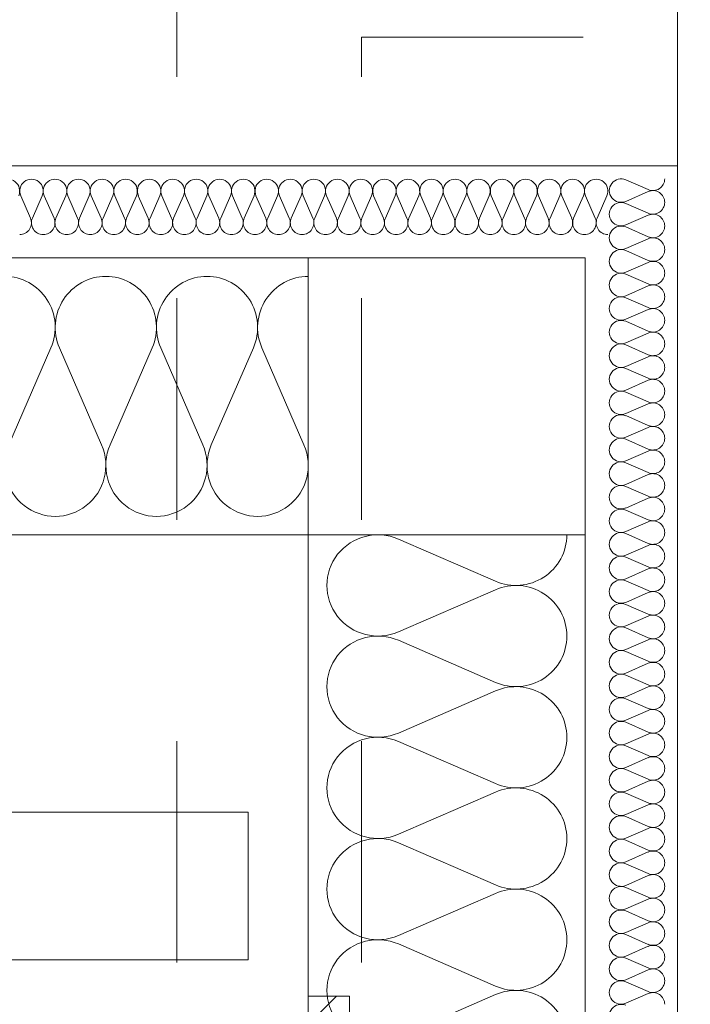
# Model space of a CAD drawing. Header units: millimetres. Extents: x 204754 to 499005, y -178579 to -103222.
# Tile 110 of 178: x 265314 to 265677, y -124542 to -124009. Entities that reach past the tile are written whole.
import ezdxf

# ---------------------------------------------------------------- set-up
doc = ezdxf.new("R2010")
doc.units = ezdxf.units.MM
doc.header["$MEASUREMENT"] = 0
doc.linetypes.add('Przerywana', pattern=[240, 120, -120])
doc.layers.get('0').update_dxf_attribs({"color": 252, "lineweight": 5})
for name, color, linetype, lineweight in [('Nowe_320-W Umeblowanie_Nr_pióra__103', 252, 'Continuous', 5), ('Nowe_320-W Umeblowanie_Nr_pióra__181', 252, 'Continuous', 5), ('Nowe_820-G Rysunki Obrazki_Nr_pióra__1', 252, 'Continuous', 5), ('Nowe_820-G Rysunki Obrazki_Nr_pióra__161', 252, 'Continuous', 5), ('Nowe_820-G Rysunki Obrazki_Nr_pióra__27', 252, 'Continuous', 5), ('Nowe_Nowe_220(1)-A Ściany zewnętrzne_Nr_pióra__103', 252, 'Continuous', 5)]:
    doc.layers.add(name, color=color, linetype=linetype, lineweight=lineweight)

# ---------------------------------------------------------------- blocks, each defined once
blk = doc.blocks.new('podkład 20251118')
at = {"layer": 'Nowe_320-W Umeblowanie_Nr_pióra__103', "color": 252, "linetype": 'Continuous', "lineweight": 5}
for p, q in [((265308.28, -124238.95), (265331.08, -124186.42)), ((265335.69, -124186.42), (265358.49, -124238.95)), ((265363.09, -124238.95), (265385.89, -124186.42)), ((265390.5, -124186.42), (265413.3, -124238.95)), ((265417.9, -124238.95), (265440.7, -124186.42)), ((265445.31, -124186.42), (265468.11, -124238.95)), ((265519.24, -124289.99), (265571.76, -124312.81)), ((265571.76, -124317.42), (265519.24, -124340.24)), ((265519.24, -124344.84), (265571.76, -124367.66)), ((265571.76, -124372.27), (265519.24, -124395.09)), ((265519.24, -124399.7), (265571.76, -124422.51)), ((265571.76, -124427.12), (265519.24, -124449.94)), ((265519.24, -124454.55), (265571.76, -124477.37)), ((265571.76, -124481.97), (265519.24, -124504.79)), ((265519.24, -124509.4), (265571.76, -124532.22)), ((265571.76, -124536.83), (265519.24, -124559.64))]:
    blk.add_line(p, q, dxfattribs=at)
at = {"layer": 'Nowe_320-W Umeblowanie_Nr_pióra__103', "color": 252, "linetype": 'Continuous', "lineweight": 5, "extrusion": (0, 0, -1)}
for centre, major_axis, ratio, start_param, end_param in [((265305.98, -124175.33), (0, 27.65), 0.991225, 0, 1.98359), ((265360.79, -124175.33), (0, 27.65), 0.991225, 4.299596, 6.283185), ((265360.79, -124175.33), (0, 27.65), 0.991225, 0, 1.98359), ((265415.6, -124175.33), (0, 27.65), 0.991225, 4.299596, 6.283185), ((265415.6, -124175.33), (0, 27.65), 0.991225, 0, 1.98359), ((265470.41, -124175.33), (0, 27.65), 0.991225, 4.299596, 6.283185), ((265333.38, -124250.04), (0, 27.65), 0.991225, 1.158002, 5.125182), ((265388.2, -124250.04), (0, 27.65), 0.991225, 1.158002, 5.125182), ((265443.01, -124250.04), (0, 27.65), 0.991225, 1.158002, 5.125182), ((265508.15, -124315.11), (-27.65, 0), 0.991967, 4.299595, 8.266775), ((265582.86, -124287.69), (-27.65, 0), 0.991967, 3.141593, 5.125182), ((265582.86, -124342.54), (-27.65, 0), 0.991967, 1.158003, 3.141593), ((265508.15, -124369.97), (-27.65, 0), 0.991967, 4.299595, 8.266775), ((265582.86, -124342.54), (-27.65, 0), 0.991967, 3.141593, 5.125182), ((265582.86, -124397.39), (-27.65, 0), 0.991967, 1.158003, 3.141593), ((265508.15, -124424.82), (27.65, 0), 0.991967, 1.158002, 5.125182), ((265582.86, -124397.39), (-27.65, 0), 0.991967, 3.141593, 5.125182), ((265582.86, -124452.24), (-27.65, 0), 0.991967, 1.158003, 3.141593), ((265508.15, -124479.67), (-27.65, 0), 0.991967, 4.299595, 8.266775), ((265582.86, -124452.24), (-27.65, 0), 0.991967, 3.141593, 5.125182), ((265582.86, -124507.1), (-27.65, 0), 0.991967, 1.158003, 3.141593), ((265508.15, -124534.52), (-27.65, 0), 0.991967, 4.299595, 8.266775), ((265582.86, -124507.1), (-27.65, 0), 0.991967, 3.141593, 5.125182), ((265582.86, -124561.95), (-27.65, 0), 0.991967, 1.158003, 3.141593)]:
    blk.add_ellipse(centre, major_axis=major_axis, ratio=ratio, start_param=start_param, end_param=end_param, dxfattribs=at)
at = {"layer": 'Nowe_320-W Umeblowanie_Nr_pióra__181', "color": 252, "linetype": 'Continuous', "lineweight": 5}
for p, q in [((265642.44, -124095.33), (265654.56, -124100.65)), ((265642.44, -124095.33), (265654.56, -124100.65)), ((265642.44, -124095.33), (265654.56, -124100.65)), ((265654.56, -124101.72), (265642.44, -124107.04)), ((265654.56, -124101.72), (265642.44, -124107.04)), ((265654.56, -124101.72), (265642.44, -124107.04)), ((265319.97, -124116.09), (265314.67, -124103.97)), ((265326.34, -124103.97), (265321.04, -124116.09)), ((265332.72, -124116.09), (265327.42, -124103.97)), ((265339.09, -124103.97), (265333.79, -124116.09)), ((265345.46, -124116.09), (265340.16, -124103.97)), ((265351.83, -124103.97), (265346.53, -124116.09)), ((265358.21, -124116.09), (265352.9, -124103.97)), ((265364.58, -124103.97), (265359.28, -124116.09)), ((265370.95, -124116.09), (265365.65, -124103.97)), ((265377.32, -124103.97), (265372.02, -124116.09)), ((265383.7, -124116.09), (265378.39, -124103.97)), ((265390.07, -124103.97), (265384.77, -124116.09)), ((265396.44, -124116.09), (265391.14, -124103.97)), ((265402.81, -124103.97), (265397.51, -124116.09)), ((265409.18, -124116.09), (265403.88, -124103.97)), ((265415.56, -124103.97), (265410.25, -124116.09)), ((265421.93, -124116.09), (265416.63, -124103.97)), ((265428.3, -124103.97), (265423, -124116.09)), ((265434.67, -124116.09), (265429.37, -124103.97)), ((265441.05, -124103.97), (265435.74, -124116.09)), ((265447.42, -124116.09), (265442.12, -124103.97)), ((265453.79, -124103.97), (265448.49, -124116.09)), ((265460.16, -124116.09), (265454.86, -124103.97)), ((265466.53, -124103.97), (265461.23, -124116.09)), ((265472.91, -124116.09), (265467.61, -124103.97)), ((265479.28, -124103.97), (265473.98, -124116.09)), ((265485.65, -124116.09), (265480.35, -124103.97)), ((265492.02, -124103.97), (265486.72, -124116.09)), ((265498.4, -124116.09), (265493.09, -124103.97)), ((265504.77, -124103.97), (265499.47, -124116.09)), ((265511.14, -124116.09), (265505.84, -124103.97)), ((265517.51, -124103.97), (265512.21, -124116.09)), ((265523.89, -124116.09), (265518.58, -124103.97)), ((265530.26, -124103.97), (265524.96, -124116.09)), ((265536.63, -124116.09), (265531.33, -124103.97)), ((265543, -124103.97), (265537.7, -124116.09)), ((265549.37, -124116.09), (265544.07, -124103.97)), ((265555.75, -124103.97), (265550.45, -124116.09)), ((265562.12, -124116.09), (265556.82, -124103.97)), ((265568.49, -124103.97), (265563.19, -124116.09)), ((265574.86, -124116.09), (265569.56, -124103.97)), ((265581.24, -124103.97), (265575.93, -124116.09)), ((265587.61, -124116.09), (265582.31, -124103.97)), ((265593.98, -124103.97), (265588.68, -124116.09)), ((265600.35, -124116.09), (265595.05, -124103.97)), ((265606.73, -124103.97), (265601.42, -124116.09)), ((265613.1, -124116.09), (265607.8, -124103.97)), ((265619.47, -124103.97), (265614.17, -124116.09)), ((265625.84, -124116.09), (265620.54, -124103.97)), ((265632.21, -124103.97), (265626.91, -124116.09)), ((265642.44, -124108.11), (265654.56, -124113.43)), ((265642.44, -124108.11), (265654.56, -124113.43)), ((265642.44, -124108.11), (265654.56, -124113.43)), ((265654.56, -124114.5), (265642.44, -124119.82)), ((265654.56, -124114.5), (265642.44, -124119.82)), ((265654.56, -124114.5), (265642.44, -124119.82)), ((265642.44, -124120.89), (265654.56, -124126.21)), ((265642.44, -124120.89), (265654.56, -124126.21)), ((265642.44, -124120.89), (265654.56, -124126.21)), ((265654.56, -124127.28), (265642.44, -124132.6)), ((265654.56, -124127.28), (265642.44, -124132.6)), ((265654.56, -124127.28), (265642.44, -124132.6)), ((265642.44, -124133.67), (265654.56, -124138.99)), ((265642.44, -124133.67), (265654.56, -124138.99)), ((265642.44, -124133.67), (265654.56, -124138.99)), ((265654.56, -124140.06), (265642.44, -124145.38)), ((265654.56, -124140.06), (265642.44, -124145.38)), ((265654.56, -124140.06), (265642.44, -124145.38)), ((265642.44, -124146.45), (265654.56, -124151.77)), ((265642.44, -124146.45), (265654.56, -124151.77)), ((265642.44, -124146.45), (265654.56, -124151.77)), ((265654.56, -124152.84), (265642.44, -124158.15)), ((265654.56, -124152.84), (265642.44, -124158.15)), ((265654.56, -124152.84), (265642.44, -124158.15)), ((265642.44, -124159.23), (265654.56, -124164.54)), ((265642.44, -124159.23), (265654.56, -124164.54)), ((265642.44, -124159.23), (265654.56, -124164.54)), ((265654.56, -124165.62), (265642.44, -124170.93)), ((265654.56, -124165.62), (265642.44, -124170.93)), ((265654.56, -124165.62), (265642.44, -124170.93)), ((265642.44, -124172.01), (265654.56, -124177.32)), ((265642.44, -124172.01), (265654.56, -124177.32)), ((265642.44, -124172.01), (265654.56, -124177.32)), ((265654.56, -124178.4), (265642.44, -124183.71)), ((265654.56, -124178.4), (265642.44, -124183.71)), ((265654.56, -124178.4), (265642.44, -124183.71)), ((265642.44, -124184.79), (265654.56, -124190.1)), ((265642.44, -124184.79), (265654.56, -124190.1)), ((265642.44, -124184.79), (265654.56, -124190.1)), ((265654.56, -124191.18), (265642.44, -124196.49)), ((265654.56, -124191.18), (265642.44, -124196.49)), ((265654.56, -124191.18), (265642.44, -124196.49)), ((265642.44, -124197.57), (265654.56, -124202.88)), ((265642.44, -124197.57), (265654.56, -124202.88)), ((265642.44, -124197.57), (265654.56, -124202.88)), ((265654.56, -124203.96), (265642.44, -124209.27)), ((265654.56, -124203.96), (265642.44, -124209.27)), ((265654.56, -124203.96), (265642.44, -124209.27)), ((265642.44, -124210.35), (265654.56, -124215.66)), ((265642.44, -124210.35), (265654.56, -124215.66)), ((265642.44, -124210.35), (265654.56, -124215.66)), ((265654.56, -124216.74), (265642.44, -124222.05)), ((265654.56, -124216.74), (265642.44, -124222.05)), ((265654.56, -124216.74), (265642.44, -124222.05)), ((265642.44, -124223.13), (265654.56, -124228.44)), ((265642.44, -124223.13), (265654.56, -124228.44)), ((265642.44, -124223.13), (265654.56, -124228.44)), ((265654.56, -124229.52), (265642.44, -124234.83)), ((265654.56, -124229.52), (265642.44, -124234.83)), ((265654.56, -124229.52), (265642.44, -124234.83)), ((265642.44, -124235.91), (265654.56, -124241.22)), ((265642.44, -124235.91), (265654.56, -124241.22)), ((265642.44, -124235.91), (265654.56, -124241.22)), ((265654.56, -124242.3), (265642.44, -124247.61)), ((265654.56, -124242.3), (265642.44, -124247.61)), ((265654.56, -124242.3), (265642.44, -124247.61)), ((265642.44, -124248.69), (265654.56, -124254)), ((265642.44, -124248.69), (265654.56, -124254)), ((265642.44, -124248.69), (265654.56, -124254)), ((265654.56, -124255.08), (265642.44, -124260.39)), ((265654.56, -124255.08), (265642.44, -124260.39)), ((265654.56, -124255.08), (265642.44, -124260.39)), ((265642.44, -124261.47), (265654.56, -124266.78)), ((265642.44, -124261.47), (265654.56, -124266.78)), ((265642.44, -124261.47), (265654.56, -124266.78)), ((265654.56, -124267.86), (265642.44, -124273.17)), ((265654.56, -124267.86), (265642.44, -124273.17)), ((265654.56, -124267.86), (265642.44, -124273.17)), ((265642.44, -124274.25), (265654.56, -124279.56)), ((265642.44, -124274.25), (265654.56, -124279.56)), ((265642.44, -124274.25), (265654.56, -124279.56)), ((265654.56, -124280.64), (265642.44, -124285.95)), ((265654.56, -124280.64), (265642.44, -124285.95)), ((265654.56, -124280.64), (265642.44, -124285.95)), ((265642.44, -124287.03), (265654.56, -124292.34)), ((265642.44, -124287.03), (265654.56, -124292.34)), ((265642.44, -124287.03), (265654.56, -124292.34)), ((265654.56, -124293.42), (265642.44, -124298.73)), ((265654.56, -124293.42), (265642.44, -124298.73)), ((265654.56, -124293.42), (265642.44, -124298.73)), ((265642.44, -124299.81), (265654.56, -124305.12)), ((265642.44, -124299.81), (265654.56, -124305.12)), ((265642.44, -124299.81), (265654.56, -124305.12)), ((265654.56, -124306.2), (265642.44, -124311.51)), ((265654.56, -124306.2), (265642.44, -124311.51)), ((265654.56, -124306.2), (265642.44, -124311.51)), ((265642.44, -124312.59), (265654.56, -124317.9)), ((265642.44, -124312.59), (265654.56, -124317.9)), ((265642.44, -124312.59), (265654.56, -124317.9)), ((265654.56, -124318.98), (265642.44, -124324.29)), ((265654.56, -124318.98), (265642.44, -124324.29)), ((265654.56, -124318.98), (265642.44, -124324.29)), ((265642.44, -124325.37), (265654.56, -124330.68)), ((265642.44, -124325.37), (265654.56, -124330.68)), ((265642.44, -124325.37), (265654.56, -124330.68)), ((265654.56, -124331.75), (265642.44, -124337.07)), ((265654.56, -124331.75), (265642.44, -124337.07)), ((265654.56, -124331.75), (265642.44, -124337.07)), ((265642.44, -124338.14), (265654.56, -124343.46)), ((265642.44, -124338.14), (265654.56, -124343.46)), ((265642.44, -124338.14), (265654.56, -124343.46)), ((265654.56, -124344.53), (265642.44, -124349.85)), ((265654.56, -124344.53), (265642.44, -124349.85)), ((265654.56, -124344.53), (265642.44, -124349.85)), ((265642.44, -124350.92), (265654.56, -124356.24)), ((265642.44, -124350.92), (265654.56, -124356.24)), ((265642.44, -124350.92), (265654.56, -124356.24)), ((265654.56, -124357.31), (265642.44, -124362.63)), ((265654.56, -124357.31), (265642.44, -124362.63)), ((265654.56, -124357.31), (265642.44, -124362.63)), ((265642.44, -124363.7), (265654.56, -124369.02)), ((265642.44, -124363.7), (265654.56, -124369.02)), ((265642.44, -124363.7), (265654.56, -124369.02)), ((265654.56, -124370.09), (265642.44, -124375.41)), ((265654.56, -124370.09), (265642.44, -124375.41)), ((265654.56, -124370.09), (265642.44, -124375.41)), ((265642.44, -124376.48), (265654.56, -124381.8)), ((265642.44, -124376.48), (265654.56, -124381.8)), ((265642.44, -124376.48), (265654.56, -124381.8)), ((265654.56, -124382.87), (265642.44, -124388.19)), ((265654.56, -124382.87), (265642.44, -124388.19)), ((265654.56, -124382.87), (265642.44, -124388.19)), ((265642.44, -124389.26), (265654.56, -124394.58)), ((265642.44, -124389.26), (265654.56, -124394.58)), ((265642.44, -124389.26), (265654.56, -124394.58)), ((265654.56, -124395.65), (265642.44, -124400.97)), ((265654.56, -124395.65), (265642.44, -124400.97)), ((265654.56, -124395.65), (265642.44, -124400.97)), ((265642.44, -124402.04), (265654.56, -124407.36)), ((265642.44, -124402.04), (265654.56, -124407.36)), ((265642.44, -124402.04), (265654.56, -124407.36)), ((265654.56, -124408.43), (265642.44, -124413.75)), ((265654.56, -124408.43), (265642.44, -124413.75)), ((265654.56, -124408.43), (265642.44, -124413.75)), ((265642.44, -124414.82), (265654.56, -124420.14)), ((265642.44, -124414.82), (265654.56, -124420.14)), ((265642.44, -124414.82), (265654.56, -124420.14)), ((265654.56, -124421.21), (265642.44, -124426.53)), ((265654.56, -124421.21), (265642.44, -124426.53)), ((265654.56, -124421.21), (265642.44, -124426.53)), ((265642.44, -124427.6), (265654.56, -124432.92)), ((265642.44, -124427.6), (265654.56, -124432.92)), ((265642.44, -124427.6), (265654.56, -124432.92)), ((265654.56, -124433.99), (265642.44, -124439.31)), ((265654.56, -124433.99), (265642.44, -124439.31)), ((265654.56, -124433.99), (265642.44, -124439.31)), ((265642.44, -124440.38), (265654.56, -124445.7)), ((265642.44, -124440.38), (265654.56, -124445.7)), ((265642.44, -124440.38), (265654.56, -124445.7)), ((265654.56, -124446.77), (265642.44, -124452.09)), ((265654.56, -124446.77), (265642.44, -124452.09)), ((265654.56, -124446.77), (265642.44, -124452.09)), ((265642.44, -124453.16), (265654.56, -124458.48)), ((265642.44, -124453.16), (265654.56, -124458.48)), ((265642.44, -124453.16), (265654.56, -124458.48)), ((265654.56, -124459.55), (265642.44, -124464.87)), ((265654.56, -124459.55), (265642.44, -124464.87)), ((265654.56, -124459.55), (265642.44, -124464.87)), ((265642.44, -124465.94), (265654.56, -124471.26)), ((265642.44, -124465.94), (265654.56, -124471.26)), ((265642.44, -124465.94), (265654.56, -124471.26)), ((265654.56, -124472.33), (265642.44, -124477.65)), ((265654.56, -124472.33), (265642.44, -124477.65)), ((265654.56, -124472.33), (265642.44, -124477.65)), ((265642.44, -124478.72), (265654.56, -124484.04)), ((265642.44, -124478.72), (265654.56, -124484.04)), ((265642.44, -124478.72), (265654.56, -124484.04)), ((265654.56, -124485.11), (265642.44, -124490.43)), ((265654.56, -124485.11), (265642.44, -124490.43)), ((265654.56, -124485.11), (265642.44, -124490.43)), ((265642.44, -124491.5), (265654.56, -124496.82)), ((265642.44, -124491.5), (265654.56, -124496.82)), ((265642.44, -124491.5), (265654.56, -124496.82)), ((265654.56, -124497.89), (265642.44, -124503.21)), ((265654.56, -124497.89), (265642.44, -124503.21)), ((265654.56, -124497.89), (265642.44, -124503.21)), ((265642.44, -124504.28), (265654.56, -124509.6)), ((265642.44, -124504.28), (265654.56, -124509.6)), ((265642.44, -124504.28), (265654.56, -124509.6)), ((265654.56, -124510.67), (265642.44, -124515.99)), ((265654.56, -124510.67), (265642.44, -124515.99)), ((265654.56, -124510.67), (265642.44, -124515.99)), ((265642.44, -124517.06), (265654.56, -124522.38)), ((265642.44, -124517.06), (265654.56, -124522.38)), ((265642.44, -124517.06), (265654.56, -124522.38)), ((265654.56, -124523.45), (265642.44, -124528.77)), ((265654.56, -124523.45), (265642.44, -124528.77)), ((265654.56, -124523.45), (265642.44, -124528.77)), ((265642.44, -124529.84), (265654.56, -124535.16)), ((265642.44, -124529.84), (265654.56, -124535.16)), ((265642.44, -124529.84), (265654.56, -124535.16)), ((265654.56, -124536.23), (265642.44, -124541.55)), ((265654.56, -124536.23), (265642.44, -124541.55)), ((265654.56, -124536.23), (265642.44, -124541.55))]:
    blk.add_line(p, q, dxfattribs=at)
at = {"layer": 'Nowe_320-W Umeblowanie_Nr_pióra__181', "color": 252, "linetype": 'Continuous', "lineweight": 5, "extrusion": (0, 0, -1)}
for centre, major_axis, ratio, start_param, end_param in [((265307.76, -124101.41), (0, 6.38), 0.998738, 4.299595, 8.266775), ((265320.51, -124101.41), (0, 6.38), 0.998738, 4.299595, 8.266775), ((265333.25, -124101.41), (0, 6.38), 0.998738, 4.299595, 8.266775), ((265346, -124101.41), (0, 6.38), 0.998738, 4.299595, 8.266775), ((265358.74, -124101.41), (0, 6.38), 0.998738, 4.299595, 8.266775), ((265371.49, -124101.41), (0, 6.38), 0.998738, 4.299595, 8.266775), ((265384.23, -124101.41), (0, 6.38), 0.998738, 4.299595, 8.266775), ((265396.98, -124101.41), (0, 6.38), 0.998738, 4.299595, 8.266775), ((265409.72, -124101.41), (0, 6.38), 0.998738, 4.299595, 8.266775), ((265422.46, -124101.41), (0, 6.38), 0.998738, 4.299595, 8.266775), ((265435.21, -124101.41), (0, 6.38), 0.998738, 4.299595, 8.266775), ((265447.95, -124101.41), (0, 6.38), 0.998738, 4.299595, 8.266775), ((265460.7, -124101.41), (0, 6.38), 0.998738, 4.299595, 8.266775), ((265473.44, -124101.41), (0, 6.38), 0.998738, 4.299595, 8.266775), ((265486.19, -124101.41), (0, 6.38), 0.998738, 4.299595, 8.266775), ((265498.93, -124101.41), (0, 6.38), 0.998738, 4.299595, 8.266775), ((265511.68, -124101.41), (0, 6.38), 0.998738, 4.299595, 8.266775), ((265524.42, -124101.41), (0, 6.38), 0.998738, 4.299595, 8.266775), ((265537.17, -124101.41), (0, 6.38), 0.998738, 4.299595, 8.266775), ((265549.91, -124101.41), (0, 6.38), 0.998738, 4.299595, 8.266775), ((265562.65, -124101.41), (0, 6.38), 0.998738, 4.299595, 8.266775), ((265575.4, -124101.41), (0, 6.38), 0.998738, 4.299595, 8.266775), ((265588.14, -124101.41), (0, 6.38), 0.998738, 4.299595, 8.266775), ((265600.89, -124101.41), (0, 6.38), 0.998738, 4.299595, 8.266775), ((265613.63, -124101.41), (0, 6.38), 0.998738, 4.299595, 8.266775), ((265626.38, -124101.41), (0, 6.38), 0.998738, 4.299595, 8.266775), ((265639.88, -124101.18), (6.39, 0), 0.99851, 1.158002, 5.125182), ((265639.88, -124101.18), (6.39, 0), 0.99851, 1.158002, 5.125182), ((265639.88, -124101.18), (6.39, 0), 0.99851, 1.158002, 5.125182), ((265657.12, -124094.79), (-6.39, 0), 0.99851, 3.141593, 5.125182), ((265657.12, -124094.79), (-6.39, 0), 0.99851, 3.141593, 5.125182), ((265657.12, -124094.79), (-6.39, 0), 0.99851, 3.141593, 5.125182), ((265657.12, -124107.57), (-6.39, 0), 0.99851, 1.158003, 3.141593), ((265657.12, -124107.57), (-6.39, 0), 0.99851, 1.158003, 3.141593), ((265657.12, -124107.57), (-6.39, 0), 0.99851, 1.158003, 3.141593), ((265639.88, -124113.96), (6.39, 0), 0.99851, 1.158002, 5.125182), ((265639.88, -124113.96), (6.39, 0), 0.99851, 1.158002, 5.125182), ((265639.88, -124113.96), (6.39, 0), 0.99851, 1.158002, 5.125182), ((265657.12, -124107.57), (-6.39, 0), 0.99851, 3.141593, 5.125182), ((265657.12, -124107.57), (-6.39, 0), 0.99851, 3.141593, 5.125182), ((265657.12, -124107.57), (-6.39, 0), 0.99851, 3.141593, 5.125182), ((265657.12, -124120.35), (-6.39, 0), 0.99851, 1.158003, 3.141593), ((265657.12, -124120.35), (-6.39, 0), 0.99851, 1.158003, 3.141593), ((265657.12, -124120.35), (-6.39, 0), 0.99851, 1.158003, 3.141593), ((265314.14, -124118.65), (0, 6.38), 0.998738, 1.158003, 3.141593), ((265326.88, -124118.65), (0, 6.38), 0.998738, 3.141593, 5.125182), ((265326.88, -124118.65), (0, 6.38), 0.998738, 1.158003, 3.141593), ((265339.62, -124118.65), (0, 6.38), 0.998738, 3.141593, 5.125182), ((265339.62, -124118.65), (0, 6.38), 0.998738, 1.158003, 3.141593), ((265352.37, -124118.65), (0, 6.38), 0.998738, 3.141593, 5.125182), ((265352.37, -124118.65), (0, 6.38), 0.998738, 1.158003, 3.141593), ((265365.11, -124118.65), (0, 6.38), 0.998738, 3.141593, 5.125182), ((265365.11, -124118.65), (0, 6.38), 0.998738, 1.158003, 3.141593), ((265377.86, -124118.65), (0, 6.38), 0.998738, 3.141593, 5.125182), ((265377.86, -124118.65), (0, 6.38), 0.998738, 1.158003, 3.141593), ((265390.6, -124118.65), (0, 6.38), 0.998738, 3.141593, 5.125182), ((265390.6, -124118.65), (0, 6.38), 0.998738, 1.158003, 3.141593), ((265403.35, -124118.65), (0, 6.38), 0.998738, 3.141593, 5.125182), ((265403.35, -124118.65), (0, 6.38), 0.998738, 1.158003, 3.141593), ((265416.09, -124118.65), (0, 6.38), 0.998738, 3.141593, 5.125182), ((265416.09, -124118.65), (0, 6.38), 0.998738, 1.158003, 3.141593), ((265428.84, -124118.65), (0, 6.38), 0.998738, 3.141593, 5.125182), ((265428.84, -124118.65), (0, 6.38), 0.998738, 1.158003, 3.141593), ((265441.58, -124118.65), (0, 6.38), 0.998738, 3.141593, 5.125182), ((265441.58, -124118.65), (0, 6.38), 0.998738, 1.158003, 3.141593), ((265454.33, -124118.65), (0, 6.38), 0.998738, 3.141593, 5.125182), ((265454.33, -124118.65), (0, 6.38), 0.998738, 1.158003, 3.141593), ((265467.07, -124118.65), (0, 6.38), 0.998738, 3.141593, 5.125182), ((265467.07, -124118.65), (0, 6.38), 0.998738, 1.158003, 3.141593), ((265479.81, -124118.65), (0, 6.38), 0.998738, 3.141593, 5.125182), ((265479.81, -124118.65), (0, 6.38), 0.998738, 1.158003, 3.141593), ((265492.56, -124118.65), (0, 6.38), 0.998738, 3.141593, 5.125182), ((265492.56, -124118.65), (0, 6.38), 0.998738, 1.158003, 3.141593), ((265505.3, -124118.65), (0, 6.38), 0.998738, 3.141593, 5.125182), ((265505.3, -124118.65), (0, 6.38), 0.998738, 1.158003, 3.141593), ((265518.05, -124118.65), (0, 6.38), 0.998738, 3.141593, 5.125182), ((265518.05, -124118.65), (0, 6.38), 0.998738, 1.158003, 3.141593), ((265530.79, -124118.65), (0, 6.38), 0.998738, 3.141593, 5.125182), ((265530.79, -124118.65), (0, 6.38), 0.998738, 1.158003, 3.141593), ((265543.54, -124118.65), (0, 6.38), 0.998738, 3.141593, 5.125182), ((265543.54, -124118.65), (0, 6.38), 0.998738, 1.158003, 3.141593), ((265556.28, -124118.65), (0, 6.38), 0.998738, 3.141593, 5.125182), ((265556.28, -124118.65), (0, 6.38), 0.998738, 1.158003, 3.141593), ((265569.03, -124118.65), (0, 6.38), 0.998738, 3.141593, 5.125182), ((265569.03, -124118.65), (0, 6.38), 0.998738, 1.158003, 3.141593), ((265581.77, -124118.65), (0, 6.38), 0.998738, 3.141593, 5.125182), ((265581.77, -124118.65), (0, 6.38), 0.998738, 1.158003, 3.141593), ((265594.52, -124118.65), (0, 6.38), 0.998738, 3.141593, 5.125182), ((265594.52, -124118.65), (0, 6.38), 0.998738, 1.158003, 3.141593), ((265607.26, -124118.65), (0, 6.38), 0.998738, 3.141593, 5.125182), ((265607.26, -124118.65), (0, 6.38), 0.998738, 1.158003, 3.141593), ((265620.01, -124118.65), (0, 6.38), 0.998738, 3.141593, 5.125182), ((265620.01, -124118.65), (0, 6.38), 0.998738, 1.158003, 3.141593), ((265632.75, -124118.65), (0, 6.38), 0.998738, 3.141593, 5.125182), ((265639.88, -124126.74), (6.39, 0), 0.99851, 1.158002, 5.125182), ((265639.88, -124126.74), (6.39, 0), 0.99851, 1.158002, 5.125182), ((265639.88, -124126.74), (6.39, 0), 0.99851, 1.158002, 5.125182), ((265657.12, -124120.35), (-6.39, 0), 0.99851, 3.141593, 5.125182), ((265657.12, -124120.35), (-6.39, 0), 0.99851, 3.141593, 5.125182), ((265657.12, -124120.35), (-6.39, 0), 0.99851, 3.141593, 5.125182), ((265657.12, -124133.13), (-6.39, 0), 0.99851, 1.158003, 3.141593), ((265657.12, -124133.13), (-6.39, 0), 0.99851, 1.158003, 3.141593), ((265657.12, -124133.13), (-6.39, 0), 0.99851, 1.158003, 3.141593), ((265639.88, -124139.52), (6.39, 0), 0.99851, 1.158002, 5.125182), ((265639.88, -124139.52), (6.39, 0), 0.99851, 1.158002, 5.125182), ((265639.88, -124139.52), (6.39, 0), 0.99851, 1.158002, 5.125182), ((265657.12, -124133.13), (-6.39, 0), 0.99851, 3.141593, 5.125182), ((265657.12, -124133.13), (-6.39, 0), 0.99851, 3.141593, 5.125182), ((265657.12, -124133.13), (-6.39, 0), 0.99851, 3.141593, 5.125182), ((265657.12, -124145.91), (-6.39, 0), 0.99851, 1.158003, 3.141593), ((265657.12, -124145.91), (-6.39, 0), 0.99851, 1.158003, 3.141593), ((265657.12, -124145.91), (-6.39, 0), 0.99851, 1.158003, 3.141593), ((265639.88, -124152.3), (6.39, 0), 0.99851, 1.158002, 5.125182), ((265639.88, -124152.3), (6.39, 0), 0.99851, 1.158002, 5.125182), ((265639.88, -124152.3), (6.39, 0), 0.99851, 1.158002, 5.125182), ((265657.12, -124145.91), (-6.39, 0), 0.99851, 3.141593, 5.125182), ((265657.12, -124145.91), (-6.39, 0), 0.99851, 3.141593, 5.125182), ((265657.12, -124145.91), (-6.39, 0), 0.99851, 3.141593, 5.125182), ((265657.12, -124158.69), (-6.39, 0), 0.99851, 1.158003, 3.141593), ((265657.12, -124158.69), (-6.39, 0), 0.99851, 1.158003, 3.141593), ((265657.12, -124158.69), (-6.39, 0), 0.99851, 1.158003, 3.141593), ((265639.88, -124165.08), (-6.39, 0), 0.99851, 4.299595, 8.266775), ((265639.88, -124165.08), (-6.39, 0), 0.99851, 4.299595, 8.266775), ((265639.88, -124165.08), (-6.39, 0), 0.99851, 4.299595, 8.266775), ((265657.12, -124158.69), (-6.39, 0), 0.99851, 3.141593, 5.125182), ((265657.12, -124158.69), (-6.39, 0), 0.99851, 3.141593, 5.125182), ((265657.12, -124158.69), (-6.39, 0), 0.99851, 3.141593, 5.125182), ((265657.12, -124171.47), (-6.39, 0), 0.99851, 1.158003, 3.141593), ((265657.12, -124171.47), (-6.39, 0), 0.99851, 1.158003, 3.141593), ((265657.12, -124171.47), (-6.39, 0), 0.99851, 1.158003, 3.141593), ((265639.88, -124177.86), (-6.39, 0), 0.99851, 4.299595, 8.266775), ((265639.88, -124177.86), (-6.39, 0), 0.99851, 4.299595, 8.266775), ((265639.88, -124177.86), (-6.39, 0), 0.99851, 4.299595, 8.266775), ((265657.12, -124171.47), (-6.39, 0), 0.99851, 3.141593, 5.125182), ((265657.12, -124171.47), (-6.39, 0), 0.99851, 3.141593, 5.125182), ((265657.12, -124171.47), (-6.39, 0), 0.99851, 3.141593, 5.125182), ((265657.12, -124184.25), (-6.39, 0), 0.99851, 1.158003, 3.141593), ((265657.12, -124184.25), (-6.39, 0), 0.99851, 1.158003, 3.141593), ((265657.12, -124184.25), (-6.39, 0), 0.99851, 1.158003, 3.141593), ((265639.88, -124190.64), (-6.39, 0), 0.99851, 4.299595, 8.266775), ((265639.88, -124190.64), (-6.39, 0), 0.99851, 4.299595, 8.266775), ((265639.88, -124190.64), (-6.39, 0), 0.99851, 4.299595, 8.266775), ((265657.12, -124184.25), (-6.39, 0), 0.99851, 3.141593, 5.125182), ((265657.12, -124184.25), (-6.39, 0), 0.99851, 3.141593, 5.125182), ((265657.12, -124184.25), (-6.39, 0), 0.99851, 3.141593, 5.125182), ((265657.12, -124197.03), (-6.39, 0), 0.99851, 1.158003, 3.141593), ((265657.12, -124197.03), (-6.39, 0), 0.99851, 1.158003, 3.141593), ((265657.12, -124197.03), (-6.39, 0), 0.99851, 1.158003, 3.141593), ((265639.88, -124203.42), (-6.39, 0), 0.99851, 4.299595, 8.266775), ((265639.88, -124203.42), (-6.39, 0), 0.99851, 4.299595, 8.266775), ((265639.88, -124203.42), (-6.39, 0), 0.99851, 4.299595, 8.266775), ((265657.12, -124197.03), (-6.39, 0), 0.99851, 3.141593, 5.125182), ((265657.12, -124197.03), (-6.39, 0), 0.99851, 3.141593, 5.125182), ((265657.12, -124197.03), (-6.39, 0), 0.99851, 3.141593, 5.125182), ((265657.12, -124209.81), (-6.39, 0), 0.99851, 1.158003, 3.141593), ((265657.12, -124209.81), (-6.39, 0), 0.99851, 1.158003, 3.141593), ((265657.12, -124209.81), (-6.39, 0), 0.99851, 1.158003, 3.141593), ((265639.88, -124216.2), (6.39, 0), 0.99851, 1.158002, 5.125182), ((265639.88, -124216.2), (6.39, 0), 0.99851, 1.158002, 5.125182), ((265639.88, -124216.2), (6.39, 0), 0.99851, 1.158002, 5.125182), ((265657.12, -124209.81), (-6.39, 0), 0.99851, 3.141593, 5.125182), ((265657.12, -124209.81), (-6.39, 0), 0.99851, 3.141593, 5.125182), ((265657.12, -124209.81), (-6.39, 0), 0.99851, 3.141593, 5.125182), ((265657.12, -124222.59), (-6.39, 0), 0.99851, 1.158003, 3.141593), ((265657.12, -124222.59), (-6.39, 0), 0.99851, 1.158003, 3.141593), ((265657.12, -124222.59), (-6.39, 0), 0.99851, 1.158003, 3.141593), ((265639.88, -124228.98), (6.39, 0), 0.99851, 1.158002, 5.125182), ((265639.88, -124228.98), (6.39, 0), 0.99851, 1.158002, 5.125182), ((265639.88, -124228.98), (6.39, 0), 0.99851, 1.158002, 5.125182), ((265657.12, -124222.59), (-6.39, 0), 0.99851, 3.141593, 5.125182), ((265657.12, -124222.59), (-6.39, 0), 0.99851, 3.141593, 5.125182), ((265657.12, -124222.59), (-6.39, 0), 0.99851, 3.141593, 5.125182), ((265657.12, -124235.37), (-6.39, 0), 0.99851, 1.158003, 3.141593), ((265657.12, -124235.37), (-6.39, 0), 0.99851, 1.158003, 3.141593), ((265657.12, -124235.37), (-6.39, 0), 0.99851, 1.158003, 3.141593), ((265639.88, -124241.76), (6.39, 0), 0.99851, 1.158002, 5.125182), ((265639.88, -124241.76), (6.39, 0), 0.99851, 1.158002, 5.125182), ((265639.88, -124241.76), (6.39, 0), 0.99851, 1.158002, 5.125182), ((265657.12, -124235.37), (-6.39, 0), 0.99851, 3.141593, 5.125182), ((265657.12, -124235.37), (-6.39, 0), 0.99851, 3.141593, 5.125182), ((265657.12, -124235.37), (-6.39, 0), 0.99851, 3.141593, 5.125182), ((265657.12, -124248.15), (-6.39, 0), 0.99851, 1.158003, 3.141593), ((265657.12, -124248.15), (-6.39, 0), 0.99851, 1.158003, 3.141593), ((265657.12, -124248.15), (-6.39, 0), 0.99851, 1.158003, 3.141593), ((265639.88, -124254.54), (6.39, 0), 0.99851, 1.158002, 5.125182), ((265639.88, -124254.54), (6.39, 0), 0.99851, 1.158002, 5.125182), ((265639.88, -124254.54), (6.39, 0), 0.99851, 1.158002, 5.125182), ((265657.12, -124248.15), (-6.39, 0), 0.99851, 3.141593, 5.125182), ((265657.12, -124248.15), (-6.39, 0), 0.99851, 3.141593, 5.125182), ((265657.12, -124248.15), (-6.39, 0), 0.99851, 3.141593, 5.125182), ((265657.12, -124260.93), (-6.39, 0), 0.99851, 1.158003, 3.141593), ((265657.12, -124260.93), (-6.39, 0), 0.99851, 1.158003, 3.141593), ((265657.12, -124260.93), (-6.39, 0), 0.99851, 1.158003, 3.141593), ((265639.88, -124267.32), (6.39, 0), 0.99851, 1.158002, 5.125182), ((265639.88, -124267.32), (6.39, 0), 0.99851, 1.158002, 5.125182), ((265639.88, -124267.32), (6.39, 0), 0.99851, 1.158002, 5.125182), ((265657.12, -124260.93), (-6.39, 0), 0.99851, 3.141593, 5.125182), ((265657.12, -124260.93), (-6.39, 0), 0.99851, 3.141593, 5.125182), ((265657.12, -124260.93), (-6.39, 0), 0.99851, 3.141593, 5.125182), ((265657.12, -124273.71), (-6.39, 0), 0.99851, 1.158003, 3.141593), ((265657.12, -124273.71), (-6.39, 0), 0.99851, 1.158003, 3.141593), ((265657.12, -124273.71), (-6.39, 0), 0.99851, 1.158003, 3.141593), ((265639.88, -124280.1), (6.39, 0), 0.99851, 1.158002, 5.125182), ((265639.88, -124280.1), (6.39, 0), 0.99851, 1.158002, 5.125182), ((265639.88, -124280.1), (6.39, 0), 0.99851, 1.158002, 5.125182), ((265657.12, -124273.71), (-6.39, 0), 0.99851, 3.141593, 5.125182), ((265657.12, -124273.71), (-6.39, 0), 0.99851, 3.141593, 5.125182), ((265657.12, -124273.71), (-6.39, 0), 0.99851, 3.141593, 5.125182), ((265657.12, -124286.49), (-6.39, 0), 0.99851, 1.158003, 3.141593), ((265657.12, -124286.49), (-6.39, 0), 0.99851, 1.158003, 3.141593), ((265657.12, -124286.49), (-6.39, 0), 0.99851, 1.158003, 3.141593), ((265639.88, -124292.88), (6.39, 0), 0.99851, 1.158002, 5.125182), ((265639.88, -124292.88), (6.39, 0), 0.99851, 1.158002, 5.125182), ((265639.88, -124292.88), (6.39, 0), 0.99851, 1.158002, 5.125182), ((265657.12, -124286.49), (-6.39, 0), 0.99851, 3.141593, 5.125182), ((265657.12, -124286.49), (-6.39, 0), 0.99851, 3.141593, 5.125182), ((265657.12, -124286.49), (-6.39, 0), 0.99851, 3.141593, 5.125182), ((265657.12, -124299.27), (-6.39, 0), 0.99851, 1.158003, 3.141593), ((265657.12, -124299.27), (-6.39, 0), 0.99851, 1.158003, 3.141593), ((265657.12, -124299.27), (-6.39, 0), 0.99851, 1.158003, 3.141593), ((265639.88, -124305.66), (6.39, 0), 0.99851, 1.158002, 5.125182), ((265639.88, -124305.66), (6.39, 0), 0.99851, 1.158002, 5.125182), ((265639.88, -124305.66), (6.39, 0), 0.99851, 1.158002, 5.125182), ((265657.12, -124299.27), (-6.39, 0), 0.99851, 3.141593, 5.125182), ((265657.12, -124299.27), (-6.39, 0), 0.99851, 3.141593, 5.125182), ((265657.12, -124299.27), (-6.39, 0), 0.99851, 3.141593, 5.125182), ((265657.12, -124312.05), (-6.39, 0), 0.99851, 1.158003, 3.141593), ((265657.12, -124312.05), (-6.39, 0), 0.99851, 1.158003, 3.141593), ((265657.12, -124312.05), (-6.39, 0), 0.99851, 1.158003, 3.141593), ((265639.88, -124318.44), (6.39, 0), 0.99851, 1.158002, 5.125182), ((265639.88, -124318.44), (6.39, 0), 0.99851, 1.158002, 5.125182), ((265639.88, -124318.44), (6.39, 0), 0.99851, 1.158002, 5.125182), ((265657.12, -124312.05), (-6.39, 0), 0.99851, 3.141593, 5.125182), ((265657.12, -124312.05), (-6.39, 0), 0.99851, 3.141593, 5.125182), ((265657.12, -124312.05), (-6.39, 0), 0.99851, 3.141593, 5.125182), ((265657.12, -124324.83), (-6.39, 0), 0.99851, 1.158003, 3.141593), ((265657.12, -124324.83), (-6.39, 0), 0.99851, 1.158003, 3.141593), ((265657.12, -124324.83), (-6.39, 0), 0.99851, 1.158003, 3.141593), ((265639.88, -124331.22), (-6.39, 0), 0.99851, 4.299595, 8.266775), ((265639.88, -124331.22), (-6.39, 0), 0.99851, 4.299595, 8.266775), ((265639.88, -124331.22), (-6.39, 0), 0.99851, 4.299595, 8.266775), ((265657.12, -124324.83), (-6.39, 0), 0.99851, 3.141593, 5.125182), ((265657.12, -124324.83), (-6.39, 0), 0.99851, 3.141593, 5.125182), ((265657.12, -124324.83), (-6.39, 0), 0.99851, 3.141593, 5.125182), ((265657.12, -124337.61), (-6.39, 0), 0.99851, 1.158003, 3.141593), ((265657.12, -124337.61), (-6.39, 0), 0.99851, 1.158003, 3.141593), ((265657.12, -124337.61), (-6.39, 0), 0.99851, 1.158003, 3.141593), ((265639.88, -124344), (-6.39, 0), 0.99851, 4.299595, 8.266775), ((265639.88, -124344), (-6.39, 0), 0.99851, 4.299595, 8.266775), ((265639.88, -124344), (-6.39, 0), 0.99851, 4.299595, 8.266775), ((265657.12, -124337.61), (-6.39, 0), 0.99851, 3.141593, 5.125182), ((265657.12, -124337.61), (-6.39, 0), 0.99851, 3.141593, 5.125182), ((265657.12, -124337.61), (-6.39, 0), 0.99851, 3.141593, 5.125182), ((265657.12, -124350.39), (-6.39, 0), 0.99851, 1.158003, 3.141593), ((265657.12, -124350.39), (-6.39, 0), 0.99851, 1.158003, 3.141593), ((265657.12, -124350.39), (-6.39, 0), 0.99851, 1.158003, 3.141593), ((265639.88, -124356.78), (-6.39, 0), 0.99851, 4.299595, 8.266775), ((265639.88, -124356.78), (-6.39, 0), 0.99851, 4.299595, 8.266775), ((265639.88, -124356.78), (-6.39, 0), 0.99851, 4.299595, 8.266775), ((265657.12, -124350.39), (-6.39, 0), 0.99851, 3.141593, 5.125182), ((265657.12, -124350.39), (-6.39, 0), 0.99851, 3.141593, 5.125182), ((265657.12, -124350.39), (-6.39, 0), 0.99851, 3.141593, 5.125182), ((265657.12, -124363.17), (-6.39, 0), 0.99851, 1.158003, 3.141593), ((265657.12, -124363.17), (-6.39, 0), 0.99851, 1.158003, 3.141593), ((265657.12, -124363.17), (-6.39, 0), 0.99851, 1.158003, 3.141593), ((265639.88, -124369.56), (-6.39, 0), 0.99851, 4.299595, 8.266775), ((265639.88, -124369.56), (-6.39, 0), 0.99851, 4.299595, 8.266775), ((265639.88, -124369.56), (-6.39, 0), 0.99851, 4.299595, 8.266775), ((265657.12, -124363.17), (-6.39, 0), 0.99851, 3.141593, 5.125182), ((265657.12, -124363.17), (-6.39, 0), 0.99851, 3.141593, 5.125182), ((265657.12, -124363.17), (-6.39, 0), 0.99851, 3.141593, 5.125182), ((265657.12, -124375.95), (-6.39, 0), 0.99851, 1.158003, 3.141593), ((265657.12, -124375.95), (-6.39, 0), 0.99851, 1.158003, 3.141593), ((265657.12, -124375.95), (-6.39, 0), 0.99851, 1.158003, 3.141593), ((265639.88, -124382.34), (6.39, 0), 0.99851, 1.158002, 5.125182), ((265639.88, -124382.34), (6.39, 0), 0.99851, 1.158002, 5.125182), ((265639.88, -124382.34), (6.39, 0), 0.99851, 1.158002, 5.125182), ((265657.12, -124375.95), (-6.39, 0), 0.99851, 3.141593, 5.125182), ((265657.12, -124375.95), (-6.39, 0), 0.99851, 3.141593, 5.125182), ((265657.12, -124375.95), (-6.39, 0), 0.99851, 3.141593, 5.125182), ((265657.12, -124388.73), (-6.39, 0), 0.99851, 1.158003, 3.141593), ((265657.12, -124388.73), (-6.39, 0), 0.99851, 1.158003, 3.141593), ((265657.12, -124388.73), (-6.39, 0), 0.99851, 1.158003, 3.141593), ((265639.88, -124395.12), (6.39, 0), 0.99851, 1.158002, 5.125182), ((265639.88, -124395.12), (6.39, 0), 0.99851, 1.158002, 5.125182), ((265639.88, -124395.12), (6.39, 0), 0.99851, 1.158002, 5.125182), ((265657.12, -124388.73), (-6.39, 0), 0.99851, 3.141593, 5.125182), ((265657.12, -124388.73), (-6.39, 0), 0.99851, 3.141593, 5.125182), ((265657.12, -124388.73), (-6.39, 0), 0.99851, 3.141593, 5.125182), ((265657.12, -124401.51), (-6.39, 0), 0.99851, 1.158003, 3.141593), ((265657.12, -124401.51), (-6.39, 0), 0.99851, 1.158003, 3.141593), ((265657.12, -124401.51), (-6.39, 0), 0.99851, 1.158003, 3.141593), ((265639.88, -124407.9), (6.39, 0), 0.99851, 1.158002, 5.125182), ((265639.88, -124407.9), (6.39, 0), 0.99851, 1.158002, 5.125182), ((265639.88, -124407.9), (6.39, 0), 0.99851, 1.158002, 5.125182), ((265657.12, -124401.51), (-6.39, 0), 0.99851, 3.141593, 5.125182), ((265657.12, -124401.51), (-6.39, 0), 0.99851, 3.141593, 5.125182), ((265657.12, -124401.51), (-6.39, 0), 0.99851, 3.141593, 5.125182), ((265657.12, -124414.29), (-6.39, 0), 0.99851, 1.158003, 3.141593), ((265657.12, -124414.29), (-6.39, 0), 0.99851, 1.158003, 3.141593), ((265657.12, -124414.29), (-6.39, 0), 0.99851, 1.158003, 3.141593), ((265639.88, -124420.68), (6.39, 0), 0.99851, 1.158002, 5.125182), ((265639.88, -124420.68), (6.39, 0), 0.99851, 1.158002, 5.125182), ((265639.88, -124420.68), (6.39, 0), 0.99851, 1.158002, 5.125182), ((265657.12, -124414.29), (-6.39, 0), 0.99851, 3.141593, 5.125182), ((265657.12, -124414.29), (-6.39, 0), 0.99851, 3.141593, 5.125182), ((265657.12, -124414.29), (-6.39, 0), 0.99851, 3.141593, 5.125182), ((265657.12, -124427.07), (-6.39, 0), 0.99851, 1.158003, 3.141593), ((265657.12, -124427.07), (-6.39, 0), 0.99851, 1.158003, 3.141593), ((265657.12, -124427.07), (-6.39, 0), 0.99851, 1.158003, 3.141593), ((265639.88, -124433.46), (6.39, 0), 0.99851, 1.158002, 5.125182), ((265639.88, -124433.46), (6.39, 0), 0.99851, 1.158002, 5.125182), ((265639.88, -124433.46), (6.39, 0), 0.99851, 1.158002, 5.125182), ((265657.12, -124427.07), (-6.39, 0), 0.99851, 3.141593, 5.125182), ((265657.12, -124427.07), (-6.39, 0), 0.99851, 3.141593, 5.125182), ((265657.12, -124427.07), (-6.39, 0), 0.99851, 3.141593, 5.125182), ((265657.12, -124439.85), (-6.39, 0), 0.99851, 1.158003, 3.141593), ((265657.12, -124439.85), (-6.39, 0), 0.99851, 1.158003, 3.141593), ((265657.12, -124439.85), (-6.39, 0), 0.99851, 1.158003, 3.141593), ((265639.88, -124446.24), (6.39, 0), 0.99851, 1.158002, 5.125182), ((265639.88, -124446.24), (6.39, 0), 0.99851, 1.158002, 5.125182), ((265639.88, -124446.24), (6.39, 0), 0.99851, 1.158002, 5.125182), ((265657.12, -124439.85), (-6.39, 0), 0.99851, 3.141593, 5.125182), ((265657.12, -124439.85), (-6.39, 0), 0.99851, 3.141593, 5.125182), ((265657.12, -124439.85), (-6.39, 0), 0.99851, 3.141593, 5.125182), ((265657.12, -124452.63), (-6.39, 0), 0.99851, 1.158003, 3.141593), ((265657.12, -124452.63), (-6.39, 0), 0.99851, 1.158003, 3.141593), ((265657.12, -124452.63), (-6.39, 0), 0.99851, 1.158003, 3.141593), ((265639.88, -124459.02), (6.39, 0), 0.99851, 1.158002, 5.125182), ((265639.88, -124459.02), (6.39, 0), 0.99851, 1.158002, 5.125182), ((265639.88, -124459.02), (6.39, 0), 0.99851, 1.158002, 5.125182), ((265657.12, -124452.63), (-6.39, 0), 0.99851, 3.141593, 5.125182), ((265657.12, -124452.63), (-6.39, 0), 0.99851, 3.141593, 5.125182), ((265657.12, -124452.63), (-6.39, 0), 0.99851, 3.141593, 5.125182), ((265657.12, -124465.41), (-6.39, 0), 0.99851, 1.158003, 3.141593), ((265657.12, -124465.41), (-6.39, 0), 0.99851, 1.158003, 3.141593), ((265657.12, -124465.41), (-6.39, 0), 0.99851, 1.158003, 3.141593), ((265639.88, -124471.8), (6.39, 0), 0.99851, 1.158002, 5.125182), ((265639.88, -124471.8), (6.39, 0), 0.99851, 1.158002, 5.125182), ((265639.88, -124471.8), (6.39, 0), 0.99851, 1.158002, 5.125182), ((265657.12, -124465.41), (-6.39, 0), 0.99851, 3.141593, 5.125182), ((265657.12, -124465.41), (-6.39, 0), 0.99851, 3.141593, 5.125182), ((265657.12, -124465.41), (-6.39, 0), 0.99851, 3.141593, 5.125182), ((265657.12, -124478.18), (-6.39, 0), 0.99851, 1.158003, 3.141593), ((265657.12, -124478.18), (-6.39, 0), 0.99851, 1.158003, 3.141593), ((265657.12, -124478.18), (-6.39, 0), 0.99851, 1.158003, 3.141593), ((265639.88, -124484.57), (6.39, 0), 0.99851, 1.158002, 5.125182), ((265639.88, -124484.57), (6.39, 0), 0.99851, 1.158002, 5.125182), ((265639.88, -124484.57), (6.39, 0), 0.99851, 1.158002, 5.125182), ((265657.12, -124478.19), (-6.39, 0), 0.99851, 3.141593, 5.125182), ((265657.12, -124478.19), (-6.39, 0), 0.99851, 3.141593, 5.125182), ((265657.12, -124478.19), (-6.39, 0), 0.99851, 3.141593, 5.125182), ((265657.12, -124490.96), (-6.39, 0), 0.99851, 1.158003, 3.141593), ((265657.12, -124490.96), (-6.39, 0), 0.99851, 1.158003, 3.141593), ((265657.12, -124490.96), (-6.39, 0), 0.99851, 1.158003, 3.141593), ((265639.88, -124497.35), (-6.39, 0), 0.99851, 4.299595, 8.266775), ((265639.88, -124497.35), (-6.39, 0), 0.99851, 4.299595, 8.266775), ((265639.88, -124497.35), (-6.39, 0), 0.99851, 4.299595, 8.266775), ((265657.12, -124490.96), (-6.39, 0), 0.99851, 3.141593, 5.125182), ((265657.12, -124490.96), (-6.39, 0), 0.99851, 3.141593, 5.125182), ((265657.12, -124490.96), (-6.39, 0), 0.99851, 3.141593, 5.125182), ((265657.12, -124503.74), (-6.39, 0), 0.99851, 1.158003, 3.141593), ((265657.12, -124503.74), (-6.39, 0), 0.99851, 1.158003, 3.141593), ((265657.12, -124503.74), (-6.39, 0), 0.99851, 1.158003, 3.141593), ((265639.88, -124510.13), (-6.39, 0), 0.99851, 4.299595, 8.266775), ((265639.88, -124510.13), (-6.39, 0), 0.99851, 4.299595, 8.266775), ((265639.88, -124510.13), (-6.39, 0), 0.99851, 4.299595, 8.266775), ((265657.12, -124503.74), (-6.39, 0), 0.99851, 3.141593, 5.125182), ((265657.12, -124503.74), (-6.39, 0), 0.99851, 3.141593, 5.125182), ((265657.12, -124503.74), (-6.39, 0), 0.99851, 3.141593, 5.125182), ((265657.12, -124516.52), (-6.39, 0), 0.99851, 1.158003, 3.141593), ((265657.12, -124516.52), (-6.39, 0), 0.99851, 1.158003, 3.141593), ((265657.12, -124516.52), (-6.39, 0), 0.99851, 1.158003, 3.141593), ((265639.88, -124522.91), (-6.39, 0), 0.99851, 4.299595, 8.266775), ((265639.88, -124522.91), (-6.39, 0), 0.99851, 4.299595, 8.266775), ((265639.88, -124522.91), (-6.39, 0), 0.99851, 4.299595, 8.266775), ((265657.12, -124516.52), (-6.39, 0), 0.99851, 3.141593, 5.125182), ((265657.12, -124516.52), (-6.39, 0), 0.99851, 3.141593, 5.125182), ((265657.12, -124516.52), (-6.39, 0), 0.99851, 3.141593, 5.125182), ((265657.12, -124529.3), (-6.39, 0), 0.99851, 1.158003, 3.141593), ((265657.12, -124529.3), (-6.39, 0), 0.99851, 1.158003, 3.141593), ((265657.12, -124529.3), (-6.39, 0), 0.99851, 1.158003, 3.141593), ((265639.88, -124535.69), (-6.39, 0), 0.99851, 4.299595, 8.266775), ((265639.88, -124535.69), (-6.39, 0), 0.99851, 4.299595, 8.266775), ((265639.88, -124535.69), (-6.39, 0), 0.99851, 4.299595, 8.266775), ((265657.12, -124529.3), (-6.39, 0), 0.99851, 3.141593, 5.125182), ((265657.12, -124529.3), (-6.39, 0), 0.99851, 3.141593, 5.125182), ((265657.12, -124529.3), (-6.39, 0), 0.99851, 3.141593, 5.125182), ((265657.12, -124542.08), (-6.39, 0), 0.99851, 1.158003, 3.141593), ((265657.12, -124542.08), (-6.39, 0), 0.99851, 1.158003, 3.141593), ((265657.12, -124542.08), (-6.39, 0), 0.99851, 1.158003, 3.141593), ((265639.88, -124548.47), (6.39, 0), 0.99851, 1.158002, 5.125182), ((265639.88, -124548.47), (6.39, 0), 0.99851, 1.158002, 5.125182), ((265639.88, -124548.47), (6.39, 0), 0.99851, 1.158002, 5.125182)]:
    blk.add_ellipse(centre, major_axis=major_axis, ratio=ratio, start_param=start_param, end_param=end_param, dxfattribs=at)
at = {"layer": 'Nowe_820-G Rysunki Obrazki_Nr_pióra__1', "color": 252, "linetype": 'Continuous', "lineweight": 5}
for p, q in [((263870.3, -124137.68), (265470.41, -124137.68)), ((265470.41, -124137.68), (265470.41, -124287.69)), ((265620.36, -124137.68), (265470.41, -124137.68)), ((265620.36, -124287.69), (265620.36, -124137.68)), ((265620.45, -126368.45), (265620.45, -124207.75)), ((263870.3, -124287.69), (265470.41, -124287.69)), ((265470.41, -124287.69), (265620.36, -124287.69)), ((265470.41, -124287.69), (265470.41, -126218.44))]:
    blk.add_line(p, q, dxfattribs=at)
at = {"layer": 'Nowe_820-G Rysunki Obrazki_Nr_pióra__161', "color": 252, "linetype": 'Continuous', "lineweight": 5}
for p, q in [((265100.12, -124287.69), (265470.41, -124287.69)), ((265437.8, -124437.98), (264005.24, -124437.98)), ((265437.8, -124517.92), (265437.8, -124437.98)), ((264005.24, -124517.92), (265437.8, -124517.92)), ((265470.41, -124553.1), (265485.76, -124537.75)), ((265492.8, -124537.75), (265470.41, -124537.75)), ((265470.41, -124537.75), (265470.41, -125537.98)), ((265492.8, -125537.98), (265492.8, -124537.75))]:
    blk.add_line(p, q, dxfattribs=at)
at = {"layer": 'Nowe_820-G Rysunki Obrazki_Nr_pióra__27', "color": 252, "linetype": 'Continuous', "lineweight": 5}
for p, q in [((265670.45, -122234), (265670.45, -126418.45)), ((265670.45, -124087.68), (263670.35, -124087.68))]:
    blk.add_line(p, q, dxfattribs=at)
at = {"layer": 'Nowe_Nowe_220(1)-A Ściany zewnętrzne_Nr_pióra__103', "color": 252, "linetype": 'Przerywana', "lineweight": 5}
for p, q in [((265399.23, -126199.52), (265399.23, -123884.52)), ((265499.25, -126199.52), (265499.25, -124018.09)), ((265499.25, -124018.09), (269909.25, -124018.09))]:
    blk.add_line(p, q, dxfattribs=at)

msp = doc.modelspace()

# ---------------------------------------------------------------- block references
msp.add_blockref('podkład 20251118', (0, 0))

doc.saveas('drawing.dxf')
